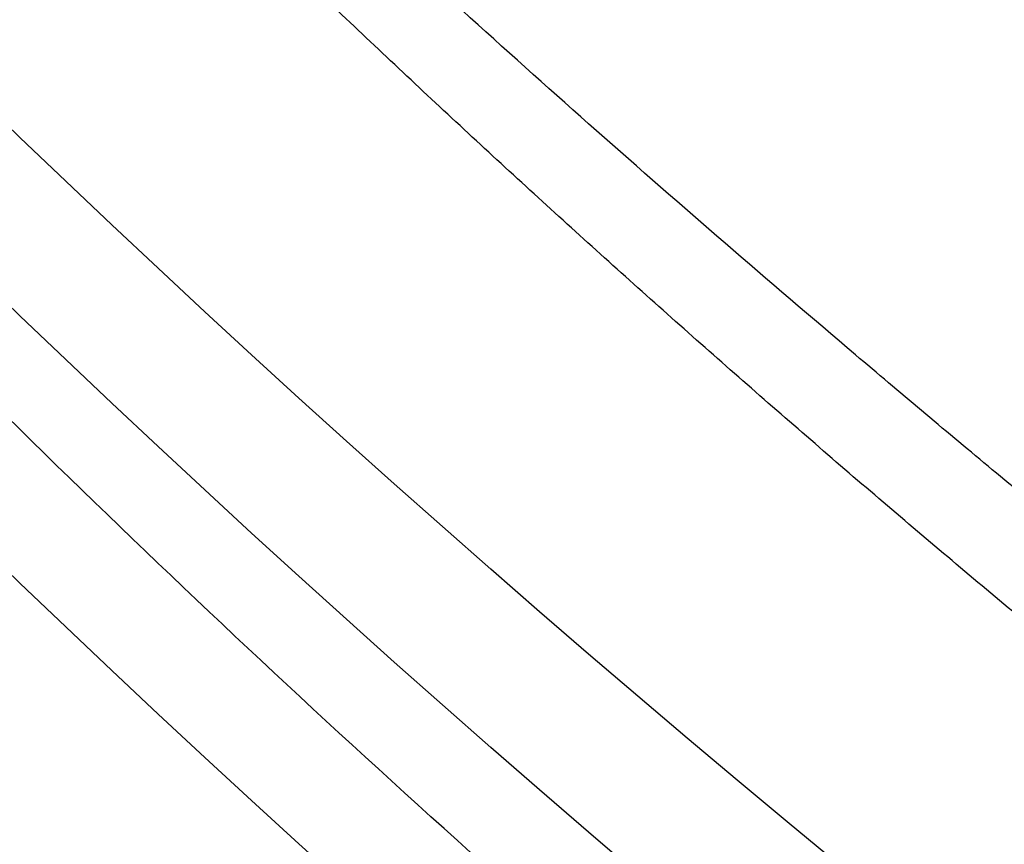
# Model space of a CAD drawing. Header units: millimetres. Extents: x 0 to 768, y 0 to 594.
# Tile 119 of 145: x 614 to 617.6, y 403.92 to 406.94. Entities that reach past the tile are written whole.
import ezdxf

# ---------------------------------------------------------------- set-up
doc = ezdxf.new("R2010")
doc.units = ezdxf.units.MM
doc.header["$LTSCALE"] = 2.75

msp = doc.modelspace()

# ---------------------------------------------------------------- linework, layer by layer
for points in [[(625.5867, 397.9308), (616.0995, 403.4076), (608.6912, 410.6165), (605.4492, 418.5048)], [(625.5867, 397.2776), (616.0995, 402.7544), (608.6912, 409.9633), (605.4492, 417.8515)], [(625.5867, 396.2977), (616.0995, 401.7745), (608.6912, 408.9834), (605.4492, 416.8717)]]:
    msp.add_open_spline(points, degree=3)
for points, knots in [([(625.9402, 396.5018), (624.6413, 397.2851), (622.0289, 398.8604), (618.4911, 401.4397), (615.2442, 404.1747), (612.29, 407.108), (609.7337, 410.2338), (608.0416, 412.6293), (607.3888, 413.9863), (607.2799, 414.2127)], [0, 0, 0, 0, 0.155364, 0.312463, 0.470911, 0.63036, 0.798162, 0.966324, 1, 1, 1, 1]), ([(625.6758, 399.7152), (625.6275, 399.729), (625.5304, 399.7566), (625.3826, 399.8079), (625.2322, 399.8668), (625.0363, 399.9526), (624.7897, 400.0762), (624.4012, 400.2991), (623.9181, 400.6215), (623.352, 401.0403), (622.7927, 401.4649), (622.2387, 401.8762), (621.6892, 402.2561), (620.9652, 402.7419), (620.0771, 403.3487), (619.0399, 404.0989), (618.2003, 404.76), (617.5433, 405.2999), (616.5726, 406.116), (615.4827, 407.0752), (614.2989, 408.2067), (613.4427, 409.0689), (612.8239, 409.7253), (612.4218, 410.1772), (612.1563, 410.4794), (611.829, 410.8543), (611.4433, 411.2856), (611.1228, 411.6511), (610.8754, 411.9473), (610.6893, 412.1804), (610.5135, 412.4135), (610.3952, 412.586), (610.3385, 412.6687)], [0, 0, 0, 0, 0.007771, 0.015662, 0.023683, 0.031841, 0.047005, 0.063152, 0.094402, 0.125726, 0.157064, 0.188352, 0.219598, 0.250851, 0.313364, 0.375846, 0.438318, 0.469563, 0.500819, 0.625719, 0.688067, 0.750383, 0.812696, 0.828279, 0.843865, 0.87504, 0.906233, 0.937446, 0.954474, 0.968676, 0.984993, 1, 1, 1, 1]), ([(625.6313, 399.2154), (625.4364, 399.3287), (625.0459, 399.5558), (624.4675, 399.9032), (623.8932, 400.2563), (623.3237, 400.6155), (622.759, 400.9807), (622.1993, 401.3518), (621.6448, 401.7289), (621.0955, 402.1119), (620.5517, 402.5007), (620.0134, 402.8953), (619.4808, 403.2957), (618.9541, 403.7019), (618.4334, 404.1136), (617.9188, 404.5311), (617.4105, 404.9541), (616.9086, 405.3827), (616.4133, 405.8168), (615.9248, 406.2564), (615.4432, 406.7013), (614.9686, 407.1517), (614.5012, 407.6074), (614.0411, 408.0683), (613.5885, 408.5345), (613.1436, 409.0059), (612.7065, 409.4824), (612.2774, 409.9641), (611.8564, 410.4507), (611.4437, 410.9423), (611.0396, 411.439), (610.6434, 411.9402), (610.3871, 412.2779), (610.2589, 412.4469)], [0, 0, 0, 0, 0.0307919, 0.0616954, 0.092709, 0.1238312, 0.1550607, 0.1863959, 0.2178355, 0.2493779, 0.2810217, 0.3127655, 0.3446078, 0.376547, 0.4085819, 0.440711, 0.4729327, 0.5052458, 0.5376488, 0.5701402, 0.6027189, 0.6353833, 0.6681322, 0.7009643, 0.7338784, 0.7668731, 0.7999473, 0.8330998, 0.8663296, 0.8996354, 0.9330165, 0.9664716, 1, 1, 1, 1])]:
    msp.add_open_spline(points, degree=3, knots=knots)

doc.saveas('drawing.dxf')
